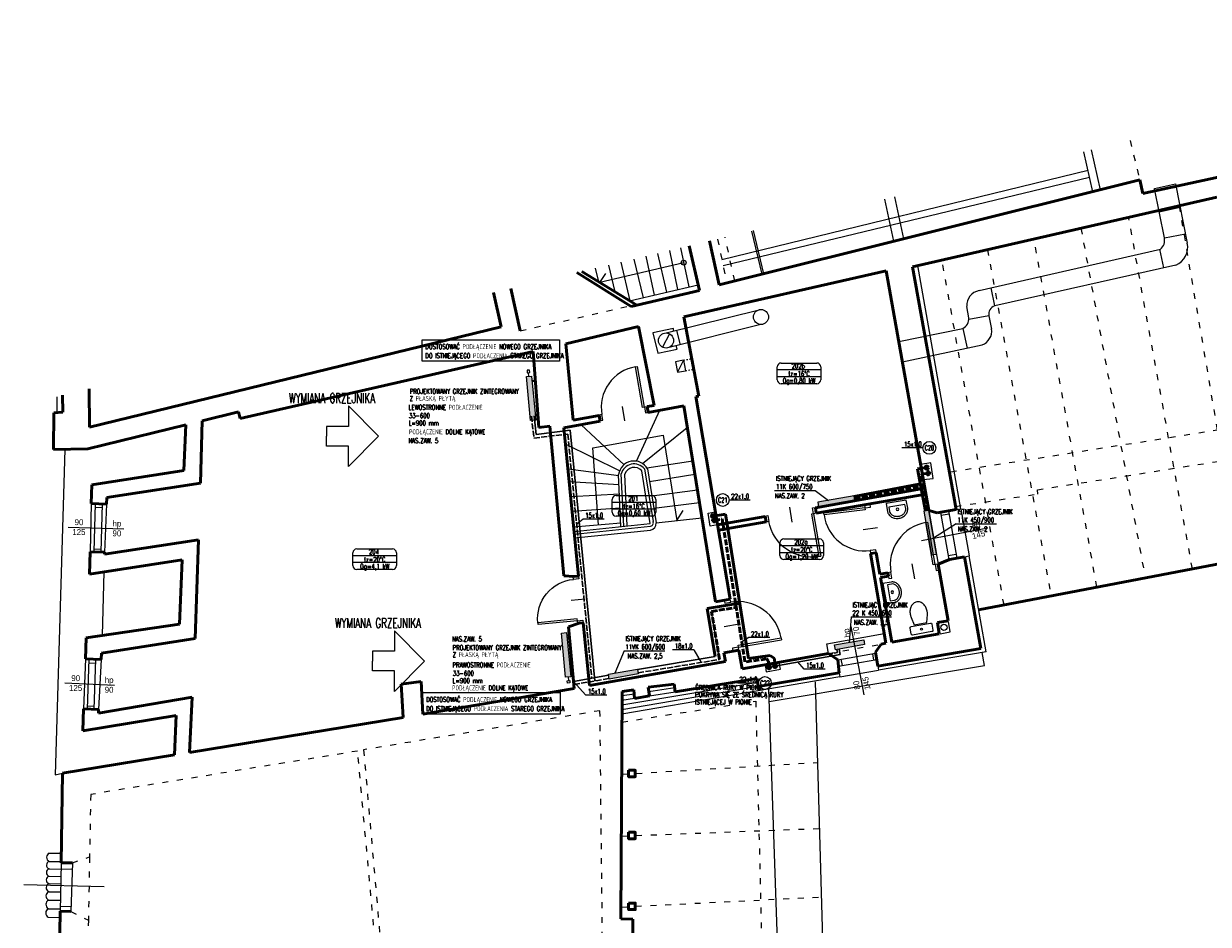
# Model space of a CAD drawing. Header units: millimetres. Extents: x -127811 to -59050, y -244477 to -114521.
# Tile 29 of 30: x -65142 to -62734, y -116352 to -114521. Entities that reach past the tile are written whole.
import ezdxf
from ezdxf.enums import TextEntityAlignment as Align

# ---------------------------------------------------------------- set-up
doc = ezdxf.new("R2010")
doc.units = ezdxf.units.MM
doc.header["$MEASUREMENT"] = 0
doc.linetypes.add('ACAD_ISO02W100', pattern=[15, 12, -3])
doc.linetypes.add('XREF$0$ACAD_ISO03W100', pattern=[30, 12, -18])
for name, color, linetype, lineweight in [('grzejniki', 142, 'Continuous', 0), ('XREF$0$arch C', 8, 'Continuous', 13), ('XREF$0$arch drzwi', 8, 'Continuous', 13), ('XREF$0$arch N', 8, 'XREF$0$ACAD_ISO03W100', 13), ('XREF$0$arch P', 8, 'Continuous', 50), ('XREF$0$opis', 8, 'Continuous', 0), ('XREF$0$wyposażenie - kuchnia łazienka', 8, 'Continuous', 0)]:
    doc.layers.add(name, color=color, linetype=linetype, lineweight=lineweight)
for name, color, linetype in [('TM_co ewen. zasilanie', 172, 'Continuous'), ('TM_co ewent powrot', 172, 'ACAD_ISO02W100'), ('TM_co istn powrot', 84, 'ACAD_ISO02W100'), ('TM_co istn zasilanie', 84, 'Continuous'), ('TM_co odnosniki', 1, 'Continuous'), ('TM_co opis', 2, 'Continuous'), ('TM_co powrot', 240, 'ACAD_ISO02W100'), ('TM_co urzadzenia', 7, 'Continuous'), ('TM_co zasilanie', 240, 'Continuous'), ('TM_odnosniki', 1, 'Continuous'), ('TM_opis', 2, 'Continuous'), ('XREF', 8, 'Continuous')]:
    doc.layers.add(name, color=color, linetype=linetype)
doc.styles.add('TM', font='romans.shx', dxfattribs={"width": 0.65})
doc.styles.add('XREF$0$Standard', font='txt')

# ---------------------------------------------------------------- blocks, each defined once
blk = doc.blocks.new('XREF$0$A$C5C5B553C')
at = {"layer": 'XREF$0$arch drzwi', "color": 0}
for p, q in [((0, 0), (0, -12)), ((6, 0), (0, 0)), ((6, -12), (6, 0)), ((51, 9), (51, -21)), ((96, 0), (96, -12)), ((102, 0), (96, 0)), ((102, -12), (102, 0)), ((0, -12), (6, -12)), ((6, -12), (6, -97.9)), ((6, -12), (10, -12)), ((10, -12), (10, -98)), ((96, -12), (102, -12)), ((10, -98), (6, -98))]:
    blk.add_line(p, q, dxfattribs=at)
blk.add_arc((10, -12), 86, 270, 0.0003, dxfattribs=at)
blk = doc.blocks.new('XREF$0$SEDES3')
at = {"layer": 'XREF$0$wyposażenie - kuchnia łazienka'}
blk.add_lwpolyline([(-167, 357), (-131, 200), (131, 200), (167, 357, 0.05824), (175, 425, 0.072039), (163, 508, 0.083339), (129, 578, 0.106661), (71, 631, 0.132138), (0, 650, 0.132138), (-71, 631, 0.106661), (-129, 578, 0.083339), (-163, 508, 0.072039), (-175, 425, 0.05824), (-167, 357)], format="xyb", dxfattribs=at)
blk.add_lwpolyline([(-225, 150, -0.414214), (-200, 175), (200, 175, -0.414214), (225, 150), (225, 25, -0.414214), (200, 0), (-200, 0, -0.414214), (-225, 25)], format="xyb", close=True, dxfattribs=at)
blk.add_circle((0, 88), 19.6, dxfattribs=at)
blk = doc.blocks.new('XREF$0$U_40')
at = {"layer": 'XREF$0$wyposażenie - kuchnia łazienka'}
blk.add_lwpolyline([(0, 0), (-400, 0), (-400, 163, -0.117889), (-385, 224, -0.104524), (-341, 279, -0.089899), (-278, 314, -0.081729), (-200, 327, -0.081729), (-122, 314, -0.089899), (-59, 279, -0.104524), (-15, 224, -0.117889), (0, 163), (0, 0)], format="xyb", dxfattribs=at)
blk.add_lwpolyline([(-40, 80), (-360, 80), (-360, 163, -0.117889), (-350, 206, -0.104524), (-316, 248, -0.089899), (-265, 276, -0.081729), (-200, 287, -0.081729), (-135, 276, -0.089899), (-84, 248, -0.104524), (-50, 206, -0.117889), (-40, 163)], format="xyb", close=True, dxfattribs=at)
blk.add_circle((-200, 150), 25, dxfattribs=at)
blk = doc.blocks.new('XREF')
at = {"layer": 'XREF$0$arch C'}
for p, q in [((-62968.7, -114862.9), (-62986.9, -114781.6)), ((-62972.1, -114778.1), (-62953.9, -114859.2)), ((-63722.7, -115000.5), (-62978.4, -114819.5)), ((-62975.1, -114834.3), (-63719.8, -115013.9)), ((-62843.3, -114856.4), (-62800.7, -114846.9)), ((-62823.1, -114956.9), (-62843.3, -114856.4)), ((-62842.2, -114862.2), (-62799.4, -114853.7)), ((-62800.7, -114846.9), (-62776.6, -114967.3)), ((-63373, -114963.8), (-63391.2, -114878.1)), ((-63352.9, -114958.7), (-63371, -114873.3)), ((-62833.7, -114904.1), (-62791.2, -114894.3)), ((-63662.6, -114942.9), (-63641.4, -115030.7)), ((-63637.3, -115029.7), (-63658.5, -114941.9)), ((-62823.1, -114956.9), (-62780.4, -114948.3)), ((-63853.6, -114988.4), (-63835.1, -115067.2)), ((-63829.1, -114982.6), (-63812.6, -115061.9)), ((-63806.6, -114977.2), (-63789.5, -115056.5)), ((-63199.9, -115064.1), (-62831.3, -114979.6)), ((-62833.4, -114980.1), (-62824.9, -115017.7)), ((-63800.1, -115007.3), (-63970.7, -115047.5)), ((-63953.3, -115012.2), (-63940.3, -115066.2)), ((-63927.8, -115006.2), (-63909.4, -115084.6)), ((-63901.2, -114999.8), (-63882.7, -115078.4)), ((-63877, -114994), (-63860, -115073)), ((-63236.9, -115507.5), (-63324.2, -115013.1)), ((-62800, -115012.1), (-63168.1, -115095.1)), ((-64005.4, -115024.7), (-64005, -115026.3)), ((-63980, -115018.6), (-63973.3, -115045.9)), ((-63970.7, -115047.5), (-63958.4, -115029.1)), ((-63910.2, -115084.8), (-63770.8, -115052.1)), ((-63168.1, -115095.1), (-63175.3, -115058.4)), ((-63836.1, -115150.2), (-63646.8, -115102.8)), ((-63220.7, -115119.2), (-63224.6, -115096)), ((-63643.1, -115132.9), (-63832.4, -115180.3)), ((-63179.8, -115115), (-63220.6, -115122.7)), ((-63179.8, -115115), (-63174.4, -115142.1)), ((-63821.1, -115140.8), (-63862.8, -115149.9)), ((-63862.8, -115149.9), (-63853, -115191.5)), ((-63828.9, -115152), (-63843.3, -115179)), ((-63820.7, -115146.3), (-63821.1, -115140.8)), ((-63814.9, -115144.9), (-63807.5, -115174.1)), ((-63363, -115167.7), (-63232.8, -115141)), ((-63232.8, -115141), (-63224.1, -115181.2)), ((-63813.5, -115183.2), (-63815.3, -115176.1)), ((-63193.5, -115174.6), (-63355.5, -115209.7)), ((-63853, -115191.5), (-63813.5, -115183.2)), ((-63800.3, -115205.5), (-63817, -115208.9)), ((-63800.3, -115205.5), (-63813, -115230)), ((-63800.3, -115205.5), (-63796.2, -115226.8)), ((-63817, -115208.9), (-63813, -115230)), ((-63813, -115230), (-63796.2, -115226.8)), ((-65074.2, -115279.7), (-65074, -115311.8)), ((-63895.8, -115411), (-63848.8, -115307.4)), ((-63921.3, -115417.9), (-64008.6, -115336.6)), ((-63883.8, -115415.7), (-63792.9, -115342.6)), ((-63984.8, -115383.6), (-63842.2, -115357.8)), ((-63842.2, -115357.8), (-63813.9, -115531.4)), ((-65057.8, -115386.9), (-65077.8, -116048.5)), ((-63930.4, -115430.3), (-64040.2, -115376.4)), ((-63973.5, -115540.2), (-63984.8, -115383.6)), ((-63875.2, -115424), (-63781.9, -115410.3)), ((-63297.7, -115413.8), (-63318.7, -115417.6)), ((-63293.4, -115445.8), (-63297.7, -115413.8)), ((-64035.3, -115426), (-63932.3, -115439.7)), ((-63927.9, -115543.7), (-63932.4, -115437.7)), ((-63921.8, -115543), (-63927.1, -115436.8)), ((-63915.2, -115542.3), (-63919.9, -115437.2)), ((-63868.1, -115537.2), (-63885.4, -115430.3)), ((-63880, -115426.5), (-63862.4, -115533.7)), ((-63873.6, -115426.6), (-63856.2, -115536.2)), ((-63869.6, -115452), (-63777.5, -115437)), ((-63313.3, -115448.1), (-63293.4, -115445.8)), ((-63931.5, -115458.7), (-64032.6, -115452.5)), ((-63864.9, -115481.4), (-63772.3, -115469.1)), ((-64029.7, -115482.4), (-63930.7, -115477.1)), ((-63860.9, -115506.6), (-63768.1, -115495)), ((-65004.1, -115496.7), (-65006.7, -115595.1)), ((-64996.6, -115497), (-64999.2, -115595.3)), ((-64996.8, -115504.2), (-64982.6, -115504.6)), ((-64982.4, -115497.6), (-64984.9, -115595.7)), ((-64973.4, -115498), (-64977.3, -115595.9)), ((-63929.5, -115506.1), (-64026.6, -115513.3)), ((-63813.9, -115531.4), (-63801.5, -115511)), ((-63750.2, -115516.3), (-63735.7, -115513.8)), ((-63746.2, -115543.2), (-63750.2, -115516.3)), ((-63302.2, -115511), (-63282.9, -115619.9)), ((-63278.3, -115514.9), (-63261.1, -115610.7)), ((-63277.2, -115520.7), (-63260.9, -115517.7)), ((-63261.9, -115512), (-63244.7, -115607.8)), ((-63246.7, -115509.3), (-63236.9, -115507.5)), ((-63236.9, -115507.5), (-63220, -115603.4)), ((-64023.6, -115544.5), (-63928.2, -115536.4)), ((-64022.6, -115554), (-63868.1, -115537.2)), ((-64022.1, -115559), (-63867.3, -115542.9)), ((-63856.2, -115536.2), (-63763.1, -115525.7)), ((-63731.2, -115540.5), (-63746.2, -115543.2)), ((-65051.5, -115544.7), (-64938.3, -115548)), ((-64021.4, -115566.3), (-63867.6, -115550.9)), ((-63316.8, -115571.7), (-63182.2, -115546.6)), ((-64999, -115589), (-64984.8, -115589.4)), ((-63262.5, -115602.8), (-63246.1, -115599.8)), ((-63229.5, -115605), (-63220, -115603.4)), ((-63185.5, -115798.5), (-63220, -115603.4)), ((-64978.8, -115636), (-64982.4, -115765.4)), ((-63460.8, -115746.8), (-63434.2, -115885.9)), ((-63278.7, -115761.5), (-63258.4, -115758)), ((-63258.4, -115758), (-63262.2, -115736.4)), ((-63509.4, -115781.9), (-63392.4, -115761.3)), ((-63506, -115801.6), (-63509.4, -115781.9)), ((-63486.9, -115814.4), (-63410, -115801)), ((-63416.4, -115802.1), (-63414.2, -115815.2)), ((-63185.5, -115798.5), (-63403.9, -115835.9)), ((-63188.7, -115826), (-63193.4, -115799.8)), ((-65015.9, -115812.7), (-65019.8, -115914.3)), ((-65008.9, -115813), (-65012.7, -115914.5)), ((-65009.2, -115820.8), (-64995.7, -115821.3)), ((-64995.5, -115813.7), (-64999.3, -115915)), ((-64984.3, -115814.2), (-64989.2, -115915.4)), ((-63634.5, -115824.3), (-63632.7, -115838.7)), ((-63626.5, -115899.4), (-63188.7, -115826)), ((-63603.4, -115833.6), (-63605.9, -115819.3)), ((-63485.6, -115827.6), (-63407.7, -115814.1)), ((-63480.6, -115813.3), (-63478.3, -115826.4)), ((-63405.4, -115827.5), (-63403.9, -115835.9)), ((-63482.8, -115849.4), (-63925.7, -115925.4)), ((-63632.7, -115838.7), (-63603.4, -115833.6)), ((-63484.2, -115840.9), (-63482.8, -115849.4)), ((-63482.8, -115849.4), (-63403.9, -115835.9)), ((-65058.1, -115861.7), (-64957.2, -115866.1)), ((-63648.5, -115868.9), (-63925.7, -115916)), ((-63649.7, -115860.7), (-63925.6, -115906.5)), ((-63818.4, -115871.8), (-63871.1, -115879.8)), ((-63869.7, -115887.8), (-63817.5, -115879.5)), ((-63593, -116858), (-63627.3, -115874.3)), ((-63489.2, -117371.1), (-63532.5, -115859.1)), ((-63900.3, -115893.1), (-63925.6, -115897.1)), ((-63900.8, -115884.4), (-63925.5, -115888.1)), ((-65012.5, -115908.1), (-64999, -115908.6)), ((-65077.8, -116048.5), (-65062.7, -116044.8)), ((-65089.5, -116207.5), (-65065.3, -116207.9)), ((-65090.1, -116239.5), (-65065.8, -116239.9)), ((-65089.8, -116224.4), (-65065.6, -116224.8)), ((-65065.6, -116227), (-65067.2, -116325.7)), ((-65065.8, -116239.5), (-65043.1, -116240.1)), ((-65042.7, -116227.5), (-65045.6, -116326.5)), ((-65090.3, -116254.4), (-65066.1, -116254.8)), ((-65141.6, -116271.3), (-64978.1, -116275.2)), ((-65090.8, -116285.9), (-65066.6, -116286.2)), ((-65090.5, -116269.4), (-65066.3, -116269.8)), ((-65091.1, -116302.9), (-65066.9, -116303.3)), ((-65091.6, -116337.7), (-65067.4, -116338.1)), ((-65091.4, -116320.5), (-65067.2, -116320.9)), ((-65067.1, -116315.3), (-65045.3, -116315.9))]:
    blk.add_line(p, q, dxfattribs=at)
for centre, radius in [((-63800.1, -115007.3), 5), ((-63643.1, -115117.6), 15.3), ((-63836.1, -115165.5), 15.3), ((-63271.3, -115748.4), 6.31)]:
    blk.add_circle(centre, radius, dxfattribs=at)
for centre, radius, start, end in [((-62845.1, -114961.9), 22.5, 307.8066, 12.8618), ((-62814.2, -114976.2), 38.6, 291.4614, 13.4008), ((-63194.2, -115094), 30.5, 100.8463, 183.7285), ((-63162.7, -115111.7), 17.4, 107.9907, 190.9406), ((-63242.3, -115121.5), 21.7, 295.9066, 5.9519), ((-63204.6, -115146.2), 30.4, 291.2596, 7.8281), ((-63901.1, -115442.1), 31.6, 29.5078, 171.9659), ((-63901, -115443.4), 27, 38.9944, 165.7513), ((-63900.6, -115443.5), 20.2, 40.9421, 161.6632), ((-63869.5, -115537.6), 13.5, 278.2693, 6.1062), ((-63868.3, -115536.4), 6.54, 278.5024, 24.5807), ((-65085.6, -116216), 9.39, 115.014, 243.1429), ((-65087.6, -116247), 7.9, 108.2316, 249.9253), ((-65087.2, -116232), 8.05, 109.2236, 248.9334), ((-65087.7, -116262), 7.96, 108.7467, 249.4103), ((-65086.7, -116294.5), 9.56, 115.7062, 242.4508), ((-65086.9, -116277.7), 9.04, 113.6792, 244.4778), ((-65086.6, -116311.8), 9.93, 117.038, 241.119), ((-65087.1, -116329.2), 9.65, 116.005, 242.152)]:
    blk.add_arc(centre, radius, start, end, dxfattribs=at)
at = {"layer": 'XREF$0$arch N', "linetype": 'XREF$0$ACAD_ISO03W100'}
for p, q in [((-62892.9, -114759.2), (-62873.1, -114839.1)), ((-62793.4, -114891.8), (-62670.7, -115611.2)), ((-62766.3, -115629.5), (-62895.9, -114915.2)), ((-62992.7, -114937.4), (-62862.3, -115647.9)), ((-63731.4, -114959.3), (-63712.5, -115048.4)), ((-63696.4, -115044.4), (-63716, -114955.6)), ((-62960.3, -115666.7), (-63088, -114959.1)), ((-63182.6, -114980.8), (-63053.6, -115684.5)), ((-63149.1, -115702.8), (-63275.3, -115001.9)), ((-64132.3, -115146), (-63909, -115094.6)), ((-63081.3, -115469), (-62091, -115313.4)), ((-62623.1, -115333.4), (-63260.4, -115433.4)), ((-63080.5, -115477.6), (-63081.3, -115469)), ((-63247.9, -115502.8), (-63080.5, -115477.6)), ((-63506, -115801.6), (-63399.1, -115782.8)), ((-63925.8, -115941.2), (-63653.6, -115898.5)), ((-63653.6, -115898.5), (-63630.4, -116866.9)), ((-63970.3, -115918), (-64450.7, -115997.5)), ((-63965.4, -116379.5), (-63970.3, -115918)), ((-64462.9, -116000), (-65005.4, -116088.3)), ((-64424.8, -116413.6), (-64462.9, -116000)), ((-64450.7, -115997.5), (-64414.2, -116414.4)), ((-63926.3, -116047.3), (-63527.8, -116023.1)), ((-65005.4, -116088.3), (-65007.7, -116215.1)), ((-63926.9, -116172.8), (-63523.9, -116157.5)), ((-65042.7, -116227.5), (-65007.7, -116215.1)), ((-65007.7, -116215.1), (-65010.1, -116343.5)), ((-63927.6, -116317.1), (-63520, -116296.6)), ((-65045.6, -116326.5), (-65010.1, -116343.5)), ((-65010.1, -116343.5), (-65012.3, -116465.6))]:
    blk.add_line(p, q, dxfattribs=at)
at = {"layer": 'XREF$0$arch N', "linetype": 'XREF$0$ACAD_ISO03W100', "ltscale": 0.2}
for p, q in [((-63800.3, -115205.5), (-63783.6, -115202.2)), ((-63796.2, -115226.8), (-63779.5, -115223.7))]:
    blk.add_line(p, q, dxfattribs=at)
at = {"layer": 'XREF$0$arch P'}
for p, q in [((-62866.9, -114866.9), (-61297.8, -114521.4)), ((-63728.1, -115052.3), (-62873.1, -114839.1)), ((-62873.1, -114839.1), (-62866.9, -114866.9)), ((-63335.4, -115015.7), (-62716.9, -114874.3)), ((-63747.4, -114963.1), (-63728.1, -115052.3)), ((-63768, -115064), (-63789.3, -114973.1)), ((-64017.5, -115027.5), (-63906.7, -115096.3)), ((-64007.1, -115025.1), (-63895.7, -115093.8)), ((-63388.5, -115023.9), (-63799.6, -115117.4)), ((-63302.2, -115511), (-63388.5, -115023.9)), ((-63246.7, -115509.3), (-63335.4, -115015.7)), ((-64151.3, -115059.5), (-64132.3, -115146)), ((-64171.2, -115137.5), (-64186.9, -115068)), ((-63906.7, -115096.3), (-63768, -115064)), ((-63799.6, -115117.4), (-63769.2, -115278.3)), ((-65008, -115341.3), (-64171.2, -115137.5)), ((-63892, -115136.9), (-64039.7, -115172.2)), ((-63892, -115136.9), (-63860.5, -115297.3)), ((-64039.7, -115172.2), (-64024.8, -115327.7)), ((-64106, -115187.6), (-64701.9, -115323.7)), ((-64094.8, -115342.3), (-64106, -115187.6)), ((-65062.2, -115311.1), (-65062.6, -115276.9)), ((-65008.3, -115263.9), (-65008, -115341.3)), ((-63769.2, -115278.3), (-63775.5, -115279.5)), ((-63874.2, -115299.9), (-63860.5, -115297.3)), ((-63874.2, -115299.9), (-63872.1, -115311.6)), ((-63800.1, -115298.5), (-63872.1, -115311.6)), ((-63735.2, -115696.4), (-63800.1, -115298.5)), ((-63775.5, -115279.5), (-63705.6, -115691.4)), ((-65080.7, -115387.3), (-65080.3, -115312.2)), ((-65080.3, -115312.2), (-65062.2, -115311.1)), ((-64704.8, -115310.5), (-64778.8, -115328.7)), ((-64701.9, -115323.7), (-64704.8, -115310.5)), ((-64024.8, -115327.7), (-63972.2, -115318)), ((-63972.2, -115318), (-63970.1, -115329.6)), ((-64812, -115336.9), (-65011.4, -115386)), ((-64812, -115336.9), (-64815.9, -115429.8)), ((-64782, -115455.6), (-64778.8, -115328.7)), ((-64072.3, -115339.7), (-64094.8, -115342.3)), ((-64043.9, -115644.1), (-64072.3, -115339.7)), ((-63970.1, -115329.6), (-64043.5, -115343)), ((-64043.5, -115343), (-64013.7, -115644.3)), ((-65011.4, -115386), (-65080.7, -115387.3)), ((-63200.7, -115712.7), (-61562.2, -115398.8)), ((-64815.9, -115429.8), (-65003.1, -115458.7)), ((-65003.1, -115458.7), (-65004.1, -115496.7)), ((-64972.9, -115484.8), (-64782, -115455.6)), ((-63532.6, -115505.3), (-63310.1, -115465.9)), ((-64973.4, -115498), (-64972.9, -115484.8)), ((-63308, -115478.1), (-63530.6, -115516.7)), ((-65004.1, -115496.7), (-64973.4, -115498)), ((-63532.6, -115505.3), (-63530.6, -115516.7)), ((-63302.2, -115511), (-63285, -115516.1)), ((-63285, -115516.1), (-63246.7, -115509.3)), ((-63731.2, -115540.5), (-63634.7, -115523.4)), ((-63632.8, -115534.4), (-63729.4, -115551.1)), ((-63634.7, -115523.4), (-63632.8, -115534.4)), ((-64786.6, -115570.9), (-64977.5, -115600)), ((-64793.3, -115771.5), (-64786.6, -115570.9)), ((-65006.7, -115595.1), (-65007.8, -115640.5)), ((-65007.8, -115640.5), (-64819.8, -115611.5)), ((-64977.3, -115595.9), (-65006.7, -115595.1)), ((-64977.5, -115600), (-64977.3, -115595.9)), ((-64819.8, -115611.5), (-64825.1, -115742.1)), ((-63420.3, -115598.4), (-63409.3, -115597)), ((-63389, -115781), (-63420.3, -115598.4)), ((-63409.3, -115597), (-63401.6, -115640.5)), ((-63282.9, -115619.9), (-63259.8, -115610.5)), ((-63259.8, -115610.5), (-63229.5, -115605)), ((-63196, -115791.9), (-63229.5, -115605)), ((-63385.1, -115637.6), (-63401.6, -115640.5)), ((-63383.8, -115644.7), (-63385.1, -115637.6)), ((-63262.5, -115735), (-63282.9, -115619.9)), ((-64043.9, -115644.1), (-64023.1, -115645.2)), ((-64023.1, -115645.2), (-64013.7, -115644.3)), ((-63400.4, -115647.5), (-63383.8, -115644.7)), ((-63400.4, -115647.5), (-63377.2, -115778.9)), ((-63735.2, -115696.4), (-63705.6, -115691.4)), ((-63284.1, -115738.8), (-63262.5, -115735)), ((-64825.1, -115742.1), (-65014.4, -115770.1)), ((-64034.2, -115747.7), (-64012.5, -115740.3)), ((-64022.5, -115873.1), (-64034.2, -115747.7)), ((-64012.5, -115740.3), (-64004.3, -115739.5)), ((-64004.3, -115739.5), (-63991.7, -115867)), ((-63280.6, -115761.9), (-63284.1, -115738.8)), ((-65014.4, -115770.1), (-65015.9, -115812.7)), ((-64983.6, -115801), (-64793.3, -115771.5)), ((-63410.3, -115799), (-63399.1, -115782.8)), ((-63399.1, -115782.8), (-63389, -115781)), ((-63377.2, -115778.9), (-63280.6, -115761.9)), ((-64984.3, -115814.2), (-64983.6, -115801)), ((-63718.3, -115800.4), (-63688, -115795.2)), ((-63715.4, -115818.1), (-63718.3, -115800.4)), ((-63688, -115795.2), (-63681.6, -115832.6)), ((-63681.6, -115832.6), (-63506, -115801.6)), ((-63486.9, -115814.4), (-63506, -115801.6)), ((-63405.4, -115827.5), (-63410.3, -115799)), ((-63405.4, -115827.5), (-63196, -115791.9)), ((-65015.9, -115812.7), (-64984.3, -115814.2)), ((-63991.7, -115867), (-63715.4, -115818.1)), ((-63484.2, -115840.9), (-63486.9, -115814.4)), ((-63817.5, -115879.5), (-63650.8, -115852.5)), ((-63650.8, -115852.5), (-63648.5, -115868.9)), ((-63648.5, -115868.9), (-63484.2, -115840.9)), ((-64374.7, -115863.8), (-64333.4, -115858.7)), ((-64370.5, -115931.9), (-64374.7, -115863.8)), ((-64333.4, -115858.7), (-64330.4, -115925.1)), ((-64330.4, -115925.1), (-64022.5, -115873.1)), ((-63925.5, -115878.8), (-63927.8, -116341.4)), ((-63925.5, -115878.8), (-63901.2, -115875.6)), ((-63901.2, -115875.6), (-63900.3, -115893.1)), ((-63872.7, -115870.4), (-63819.4, -115864.2)), ((-63869.7, -115887.8), (-63872.7, -115870.4)), ((-63819.4, -115864.2), (-63817.5, -115879.5)), ((-64799.2, -115890.8), (-64989.5, -115922.7)), ((-64804.3, -116002.7), (-64799.2, -115890.8)), ((-63900.3, -115893.1), (-63869.7, -115887.8)), ((-65019.8, -115914.3), (-65021.4, -115959.2)), ((-65021.4, -115959.2), (-64831.7, -115927.9)), ((-64989.2, -115915.4), (-65019.8, -115914.3)), ((-64989.5, -115922.7), (-64989.2, -115915.4)), ((-64831.7, -115927.9), (-64834.9, -116007.6)), ((-64804.3, -116002.7), (-64370.5, -115931.9)), ((-65062.7, -116044.8), (-64834.9, -116007.6)), ((-65065.6, -116227), (-65062.7, -116044.8)), ((-65065.6, -116227), (-65042.7, -116227.5)), ((-65071.6, -116598.6), (-65067.2, -116325.7)), ((-65067.2, -116325.7), (-65045.6, -116326.5)), ((-63927.8, -116341.4), (-63903.3, -116341.9)), ((-63903.3, -116341.9), (-63903.3, -116423.9))]:
    blk.add_line(p, q, dxfattribs=at)
for points in [[(-63912.1, -116039), (-63898.6, -116039), (-63898.6, -116052.2), (-63912.1, -116052.2)], [(-63912.1, -116165.1), (-63898.6, -116165.1), (-63898.6, -116178.3), (-63912.1, -116178.3)], [(-63912.1, -116309), (-63898.6, -116309), (-63898.6, -116322.3), (-63912.1, -116322.3)]]:
    blk.add_lwpolyline(points, close=True, dxfattribs=at)
at = {"layer": 'XREF$0$arch drzwi', "linetype": 'Continuous'}
for p, xscale, yscale, zscale, rotation in [((-63872.1, -115311.6), 0.9768168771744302, 0.9768168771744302, 0.9768168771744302, 189.8272055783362), ((-63532.7, -115504.7), -1.016815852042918, 1.016815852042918, 1.016815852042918, 9.827205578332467), ((-63421.2, -115498.3), 0.9747241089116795, 0.9747241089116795, 0.9747241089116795, 277.27039819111), ((-63280.8, -115631.9), 1.016815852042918, 1.016815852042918, 1.016815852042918, 189.8272055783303), ((-64004.3, -115739.5), -0.9377041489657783, 0.9377041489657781, 0.9377041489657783, 275.645275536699), ((-63700.2, -115797.3), 1.032340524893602, 1.032340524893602, 1.032340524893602, 99.63454970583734)]:
    blk.add_blockref('XREF$0$A$C5C5B553C', p, dxfattribs=dict(at, xscale=xscale, yscale=yscale, zscale=zscale, rotation=rotation))
at = {"layer": 'XREF$0$wyposażenie - kuchnia łazienka'}
for name, p, xscale, yscale, zscale, rotation in [('XREF$0$U_40', (-63347.8, -115489.7), -0.104, 0.104, 0.104, 189.8272055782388), ('XREF$0$U_40', (-63395.1, -115659.4), -0.104, 0.104, 0.104, 280.0036785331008), ('XREF$0$SEDES3', (-63315.2, -115760.7), 0.09999999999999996, 0.09999999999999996, 0.09999999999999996, 10.00367853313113)]:
    blk.add_blockref(name, p, dxfattribs=dict(at, xscale=xscale, yscale=yscale, zscale=zscale, rotation=rotation))
at = {"layer": 'XREF$0$opis', "char_height": 12, "attachment_point": 5, "style": 'XREF$0$Standard'}
for s, insert, rotation in [('90\\P125', (-65029.3, -115544.9), 359.5117), ('hp\\P90', (-64952.1, -115547.6), 359.5117), ('80\\P145', (-63203.5, -115550.6), 14.9277), ('hp\\P70', (-63458.7, -115758), 101.4348), ('90\\P125', (-65035.9, -115861.9), 359.5117), ('hp\\P90', (-64967.9, -115865.6), 359.5117), ('80\\P145', (-63438.6, -115864.1), 101.4348)]:
    blk.add_mtext_dynamic_manual_height_columns(s, width=71.788, gutter_width=12.5, heights=[0], dxfattribs=dict(at, insert=insert, rotation=rotation))
blk = doc.blocks.new('wymiana')
at = {"layer": 'TM_co odnosniki', "color": 160}
for points in [[(61.7, 105.8), (0, 44.7), (41.8, 44.7), (41.8, 0), (61.7, 0)], [(61.7, 105.8), (123.5, 44.7), (81.7, 44.7), (81.7, 0), (61.7, 0)]]:
    blk.add_lwpolyline(points, dxfattribs=at)
blk = doc.blocks.new('A$C32620657')
at = {"layer": 'TM_odnosniki'}
for p, q in [((-12840.7, 45310.9), (-12840.7, 45363)), ((-12824.7, 45379), (-12679.7, 45379)), ((-12663.7, 45363), (-12663.7, 45310.9)), ((-12663.7, 45351), (-12840.7, 45351)), ((-12663.7, 45323), (-12840.7, 45323)), ((-12663.7, 45323), (-12840.7, 45323)), ((-12663.7, 45323), (-12840.7, 45323)), ((-12679.7, 45294.9), (-12824.7, 45294.9))]:
    blk.add_line(p, q, dxfattribs=at)
for centre, start, end in [((-12824.7, 45363), 90, 180), ((-12679.7, 45363), 360, 90), ((-12824.7, 45310.9), 180, 270), ((-12679.7, 45310.9), 270, 360)]:
    blk.add_arc(centre, 16, start, end, dxfattribs=at)

msp = doc.modelspace()

# ---------------------------------------------------------------- hatches: boundary and pattern name
at = {"layer": 'grzejniki'}
h = msp.add_hatch(color=256, dxfattribs=at)
h.dxf.hatch_style = 1
h.paths.add_polyline_path([(-63527.6, -115494.3), (-63525.9, -115504.1), (-63452, -115491.1), (-63453.8, -115481.2)])
h = msp.add_hatch(color=256, dxfattribs=at)
h.dxf.hatch_style = 1
h.paths.add_polyline_path([(-63527.6, -115494.3), (-63525.9, -115504.1), (-63452, -115491.1), (-63453.8, -115481.2)])
h = msp.add_hatch(color=256, dxfattribs=at)
h.dxf.hatch_style = 1
h.paths.add_polyline_path([(-63296.3, -115601.3), (-63286.5, -115599.6), (-63302.2, -115511), (-63312, -115512.7)])
h = msp.add_hatch(color=256, dxfattribs=at)
h.dxf.hatch_style = 1
h.paths.add_polyline_path([(-63296.3, -115601.3), (-63286.5, -115599.6), (-63302.2, -115511), (-63312, -115512.7)])
h = msp.add_hatch(color=256, dxfattribs=at)
h.dxf.hatch_style = 1
h.paths.add_polyline_path([(-63491.7, -115794), (-63493.4, -115784.2), (-63434.3, -115773.8), (-63432.6, -115783.6)])
h = msp.add_hatch(color=256, dxfattribs=at)
h.dxf.hatch_style = 1
h.paths.add_polyline_path([(-63491.7, -115794), (-63493.4, -115784.2), (-63434.3, -115773.8), (-63432.6, -115783.6)])
h = msp.add_hatch(color=256, dxfattribs=at)
h.dxf.hatch_style = 1
h.paths.add_polyline_path([(-63951.4, -115853.7), (-63953.2, -115843.8), (-63894.1, -115833.4), (-63892.4, -115843.3)])
h = msp.add_hatch(color=256, dxfattribs=at)
h.dxf.hatch_style = 1
h.paths.add_polyline_path([(-63951.4, -115853.7), (-63953.2, -115843.8), (-63894.1, -115833.4), (-63892.4, -115843.3)])
at = {"layer": 'TM_co urzadzenia'}
for points in [[(-64109.3, -115237.8), (-64104.6, -115287.6), (-64115, -115288.5), (-64119.6, -115238.7)], [(-64107.4, -115257.7), (-64102.8, -115307.5), (-64113.1, -115308.4), (-64117.8, -115258.7)], [(-64105.6, -115277.6), (-64100.9, -115327.4), (-64111.3, -115328.4), (-64115.9, -115278.6)], [(-64038.2, -115759.2), (-64033.5, -115809), (-64043.9, -115810), (-64048.5, -115760.2)], [(-64036.3, -115779.2), (-64031.7, -115828.9), (-64042, -115829.9), (-64046.7, -115780.1)], [(-64034.4, -115799.1), (-64029.8, -115848.9), (-64040.2, -115849.8), (-64044.8, -115800)]]:
    msp.add_hatch(color=256, dxfattribs=at).paths.add_polyline_path(points)

# ---------------------------------------------------------------- linework, layer by layer
at = {"layer": 'grzejniki'}
for points in [[(-63527.6, -115494.3), (-63525.9, -115504.1), (-63452, -115491.1), (-63453.8, -115481.2)], [(-63527.6, -115494.3), (-63525.9, -115504.1), (-63452, -115491.1), (-63453.8, -115481.2)], [(-63296.3, -115601.3), (-63286.5, -115599.6), (-63302.2, -115511), (-63312, -115512.7)], [(-63296.3, -115601.3), (-63286.5, -115599.6), (-63302.2, -115511), (-63312, -115512.7)], [(-63491.7, -115794), (-63493.4, -115784.2), (-63434.3, -115773.8), (-63432.6, -115783.6)], [(-63491.7, -115794), (-63493.4, -115784.2), (-63434.3, -115773.8), (-63432.6, -115783.6)], [(-63951.4, -115853.7), (-63953.2, -115843.8), (-63894.1, -115833.4), (-63892.4, -115843.3)], [(-63951.4, -115853.7), (-63953.2, -115843.8), (-63894.1, -115833.4), (-63892.4, -115843.3)]]:
    msp.add_lwpolyline(points, close=True, dxfattribs=at)
at = {"layer": 'TM_co ewen. zasilanie', "lineweight": 50}
for centre in [(-63626.8, -115829.5), (-63614.6, -115827.2), (-63614.6, -115827.2)]:
    msp.add_circle(centre, 3.26, dxfattribs=at)
at = {"layer": 'TM_co ewent powrot', "lineweight": 50}
msp.add_circle((-63626.8, -115829.5), 3.26, dxfattribs=at)
at = {"layer": 'TM_co istn powrot', "lineweight": 30}
for p, q in [((-64109.4, -115319), (-64104.7, -115363.8)), ((-64109.4, -115319), (-64104.7, -115363.8)), ((-64104.7, -115363.8), (-64035.8, -115355.6)), ((-64104.7, -115363.8), (-64035.8, -115355.6)), ((-64035.8, -115355.6), (-63986.9, -115852.2)), ((-64035.8, -115355.6), (-63986.9, -115852.2)), ((-63627, -115824.3), (-63487.9, -115799.8)), ((-63489, -115793.6), (-63487.9, -115799.8)), ((-63892.7, -115841.1), (-63727.4, -115813.8)), ((-63892.7, -115841.1), (-63727.4, -115813.8)), ((-64023.3, -115864.8), (-63951.7, -115852.5)), ((-64023.3, -115864.8), (-63951.7, -115852.5))]:
    msp.add_line(p, q, dxfattribs=at)
at = {"layer": 'TM_co istn zasilanie', "lineweight": 30}
for p, q in [((-64104.2, -115318.7), (-64099.7, -115356.4)), ((-64099.7, -115356.4), (-64030.8, -115347.5)), ((-64099.7, -115356.4), (-64030.8, -115347.5)), ((-64030.8, -115347.5), (-63980.9, -115857.5)), ((-63736.4, -115807.6), (-63893.9, -115834.5)), ((-63614.6, -115827.2), (-63482.1, -115803.8)), ((-63484.1, -115792.7), (-63482.1, -115803.8)), ((-64023.9, -115858.7), (-63952.8, -115846.1))]:
    msp.add_line(p, q, dxfattribs=at)
at = {"layer": 'TM_co odnosniki'}
for p, q in [((-63313.9, -115383.7), (-63356.7, -115383.7)), ((-63615.4, -115470.6), (-63533, -115470.6)), ((-63533, -115470.6), (-63505.6, -115490.4)), ((-63665, -115489.7), (-63707.8, -115489.7)), ((-64004.5, -115528.6), (-64017.7, -115539.8)), ((-63961.6, -115528.6), (-64004.5, -115528.6)), ((-63246.6, -115538.1), (-63292.2, -115567.1)), ((-63246.6, -115538.1), (-63164.2, -115538.1)), ((-63460.1, -115727.5), (-63463.9, -115779)), ((-63460.1, -115727.5), (-63377.6, -115727.5)), ((-63667.6, -115769.4), (-63682.2, -115777.8)), ((-63624.8, -115769.4), (-63667.6, -115769.4)), ((-63921.3, -115796.1), (-63940, -115841.5)), ((-63921.3, -115796.1), (-63838.8, -115796.1)), ((-63779.8, -115794), (-63822.6, -115794)), ((-63779.8, -115794), (-63764.9, -115820)), ((-63555.6, -115833.3), (-63568.1, -115819)), ((-63512.7, -115833.3), (-63555.6, -115833.3)), ((-63999, -115886.3), (-64023.9, -115858.7)), ((-63648.1, -115861.8), (-63690.9, -115861.8)), ((-63956.2, -115886.3), (-63999, -115886.3))]:
    msp.add_line(p, q, dxfattribs=at)
for centre in [(-63300.9, -115383.7), (-63720.8, -115489.7), (-63635.1, -115861.8)]:
    msp.add_circle(centre, 13, dxfattribs=at)
at = {"layer": 'TM_co opis', "color": 1}
for points in [[(-64331.8, -115163.8), (-64052.7, -115163.8), (-64052.7, -115207.7), (-64331.8, -115207.7)], [(-64330.4, -115881.1), (-64051.3, -115881.1), (-64051.3, -115925.1), (-64330.4, -115925.1)]]:
    msp.add_lwpolyline(points, close=True, dxfattribs=at)
at = {"layer": 'TM_co powrot', "lineweight": 50}
for p, q in [((-63317.7, -115437.5), (-63308, -115435.8)), ((-63317.7, -115437.5), (-63308, -115435.8)), ((-63304, -115511.3), (-63317.7, -115437.5)), ((-63452.6, -115487.4), (-63313.3, -115461.1)), ((-63738.4, -115531), (-63722, -115528.3)), ((-63675.7, -115818.7), (-63722, -115528.3)), ((-63675.7, -115818.7), (-63722, -115528.3)), ((-63743.4, -115716.2), (-63693.3, -115708.2)), ((-63743.4, -115716.2), (-63693.3, -115708.2)), ((-63727.4, -115813.8), (-63743.4, -115716.2)), ((-63631.8, -115812.9), (-63675.7, -115818.7)), ((-63631.8, -115812.9), (-63675.7, -115818.7)), ((-63627.6, -115817), (-63631.8, -115812.9)), ((-63627.6, -115817), (-63631.8, -115812.9)), ((-63626.8, -115826.2), (-63627.6, -115817)), ((-63626.8, -115826.2), (-63627.6, -115817))]:
    msp.add_line(p, q, dxfattribs=at)
for centre, radius in [((-63303.7, -115435), 3.5), ((-63303.7, -115435), 2.5), ((-63738.4, -115531), 3.11)]:
    msp.add_circle(centre, radius, dxfattribs=at)
at = {"layer": 'TM_co urzadzenia'}
for points in [[(-64113.1, -115230.7), (-64113.4, -115225.7), (-64118.4, -115226), (-64118.1, -115231), (-64113.1, -115230.7)], [(-64109.3, -115237.8), (-64100.9, -115327.4), (-64111.3, -115328.4), (-64119.6, -115238.7), (-64109.3, -115237.8)], [(-64115.2, -115238.3), (-64115.6, -115230.8)], [(-64108.5, -115246.5), (-64103.5, -115246), (-64103.2, -115248.5), (-64108.2, -115249)], [(-64101.7, -115318.7), (-64096.7, -115318.2), (-64097, -115315.7), (-64102, -115316.2)], [(-64038.2, -115759.2), (-64029.8, -115848.9), (-64040.2, -115849.8), (-64048.5, -115760.2), (-64038.2, -115759.2)], [(-64037.3, -115768), (-64032.4, -115767.5), (-64032.1, -115770), (-64037.1, -115770.4)], [(-64035, -115849.3), (-64034.3, -115856.8)], [(-64030.6, -115840.1), (-64025.6, -115839.7), (-64025.9, -115837.2), (-64030.8, -115837.7)], [(-64031.8, -115856.6), (-64031.3, -115861.6), (-64036.3, -115862), (-64036.8, -115857), (-64031.8, -115856.6)]]:
    msp.add_lwpolyline(points, dxfattribs=at)
at = {"layer": 'TM_co zasilanie', "lineweight": 50}
for p, q in [((-63324.9, -115426.2), (-63310.4, -115424.4)), ((-63308.9, -115512.2), (-63324.9, -115426.2)), ((-63453.5, -115482.5), (-63319.2, -115457.1)), ((-63453.5, -115482.5), (-63319.2, -115457.1)), ((-63740.5, -115522.3), (-63715.4, -115518.3)), ((-63668.2, -115811.9), (-63715.4, -115518.3)), ((-63668.2, -115811.9), (-63715.4, -115518.3)), ((-63686.3, -115699.3), (-63752.2, -115710.4)), ((-63752.2, -115710.4), (-63736.4, -115807.6)), ((-63624.3, -115805.6), (-63668.2, -115811.9)), ((-63615.8, -115811.9), (-63624.3, -115805.6)), ((-63614.6, -115823.9), (-63615.8, -115811.9))]:
    msp.add_line(p, q, dxfattribs=at)
for centre, radius in [((-63306.2, -115423.8), 3.5), ((-63306.2, -115423.8), 2.5), ((-63740.5, -115522.3), 3.11)]:
    msp.add_circle(centre, radius, dxfattribs=at)
at = {"layer": 'XREF'}
msp.add_line((-63727.4, -115813.8), (-63743.4, -115716.2), dxfattribs=at)

# ---------------------------------------------------------------- block references
at = {"rotation": 270}
for p in [(-64526.1, -115298.3), (-64432.9, -115755.4)]:
    msp.add_blockref('wymiana', p, dxfattribs=at)
at = {"layer": 'TM_odnosniki', "xscale": 0.5, "yscale": 0.5, "zscale": 0.5}
for p in [(-57189.7, -137900.7), (-57525.1, -138170), (-58052.1, -138278.5), (-57184.2, -138258.3)]:
    msp.add_blockref('A$C32620657', p, dxfattribs=at)
at = {"layer": 'XREF'}
msp.add_blockref('XREF', (0, 0), dxfattribs=at)

# ---------------------------------------------------------------- texts
at = {"layer": 'TM_co opis', "color": 1, "style": 'TM', "width": 0.65}
for s, p in [('DOSTOSOWAĆ PODŁĄCZENIE NOWEGO GRZEJNIKA ', (-64325.3, -115182.9)), ('DO ISTNIEJĄCEGO PODŁACZENIA STAREGO GRZEJNIKA ', (-64325.3, -115201.5)), ('DOSTOSOWAĆ PODŁĄCZENIE NOWEGO GRZEJNIKA ', (-64323.9, -115900.3)), ('DO ISTNIEJĄCEGO PODŁACZENIA STAREGO GRZEJNIKA ', (-64323.9, -115918.9))]:
    msp.add_text(s, height=10, dxfattribs=at).set_placement(p)
at = {"layer": 'TM_co opis', "style": 'TM', "width": 0.65}
for s, height, p in [('WYMIANA GRZEJNIKA', 20, (-64602.4, -115292.6)), ('Z PŁASKĄ PŁYTĄ', 10, (-64357.1, -115288.3)), ('PROJEKTOWANY GRZEJNIK ZINTEGROWANY', 10, (-64357.1, -115274)), ('LEWOSTRONNE PODŁACZENIE', 10, (-64359.5, -115306.2)), ('33-600 ', 10, (-64358.7, -115323.2)), ('L=900 mm', 10, (-64359.1, -115338.3)), ('PODŁĄCZENIE DOLNE KĄTOWE', 10, (-64358.4, -115356.1)), ('WYMIANA GRZEJNIKA', 20, (-64509.2, -115749.8)), ('Z PŁASKĄ PŁYTĄ', 10, (-64269.8, -115809.1)), ('PROJEKTOWANY GRZEJNIK ZINTEGROWANY', 10, (-64269.8, -115794.8)), ('PRAWOSTRONNE PODŁACZENIE', 10, (-64270.1, -115829.9)), ('33-600 ', 10, (-64269.4, -115846.9)), ('L=900 mm', 10, (-64269.8, -115862)), ('PODŁĄCZENIE DOLNE KĄTOWE', 10, (-64270.9, -115876.6)), ('POKRYWA SIĘ ZE ŚREDNICĄ RURY ', 10, (-63777.2, -115890.3, 2.4)), ('ŚREDNICA RURY W PIONIE', 10, (-63776.7, -115875.8, 2.4)), ('ISTNIEJĄCEJ W PIONIE', 10, (-63777.2, -115905.3, 2.4))]:
    msp.add_text(s, height=height, dxfattribs=at).set_placement(p)
at = {"layer": 'TM_co opis', "style": 'TM', "width": 0.6}
for s, p in [('C20', (-63300.9, -115383.7)), ('C21', (-63720.8, -115489.7)), ('C22', (-63635.1, -115861.8))]:
    msp.add_text(s, height=10, dxfattribs=at).set_placement(p, align=Align.MIDDLE_CENTER)
at = {"layer": 'TM_opis', "style": 'TM', "width": 0.65}
for s, p in [('tz=16%%DC', (-63565.8, -115238)), ('202b', (-63567.4, -115222.4)), ('Qg=0,80 kW', (-63565.8, -115252)), ('201', (-63902.7, -115491.7)), ('Qg=0,60 kW', (-63901.2, -115521.3)), ('tz=16%%DC', (-63901.2, -115507.3)), ('204', (-64429.8, -115600.1)), ('tz=20%%DC', (-63560.3, -115595.5)), ('202a', (-63561.9, -115579.9)), ('tz=20%%DC', (-64428.2, -115615.7)), ('Qg=1,20 kW', (-63560.3, -115609.5)), ('Qg=4,1 kW', (-64428.2, -115629.7))]:
    msp.add_text(s, height=10, dxfattribs=at).set_placement(p, align=Align.CENTER)
for s, p in [('NAS.ZAW. 5', (-64359.6, -115374)), ('15x1,0', (-63352.6, -115381.2)), ('ISTNIEJĄCY GRZEJNIK ', (-63612.8, -115451)), ('11K 600/750 ', (-63612.8, -115467.7)), ('22x1,0', (-63703.7, -115487.2)), ('NAS.ZAW. 2', (-63614.7, -115486.2)), ('15x1,0', (-64000.4, -115526.1)), ('ISTNIEJĄCY GRZEJNIK ', (-63243.9, -115518.6)), ('11K 450/900 ', (-63243.9, -115535.2)), ('NAS.ZAW. 2', (-63243.3, -115553.8)), ('ISTNIEJĄCY GRZEJNIK ', (-63457.4, -115707.9)), ('22 K 450/600 ', (-63457.4, -115724.6)), ('NAS.ZAW. 2,5', (-63454.2, -115743.5)), ('22x1,0', (-63663.5, -115766.9)), ('NAS.ZAW. 5', (-64270.9, -115777.1)), ('11VK 600/600 ', (-63918.6, -115793.2)), ('ISTNIEJĄCY GRZEJNIK ', (-63918.6, -115776.5)), ('18x1,0', (-63818.5, -115791.5)), ('NAS.ZAW. 2,5', (-63914.2, -115811.8)), ('15x1,0', (-63551.5, -115830.8)), ('22x1,0', (-63686.8, -115859.3)), ('15x1,0', (-63994.9, -115883.9))]:
    msp.add_text(s, height=10, dxfattribs=at).set_placement(p)

doc.saveas('drawing.dxf')
